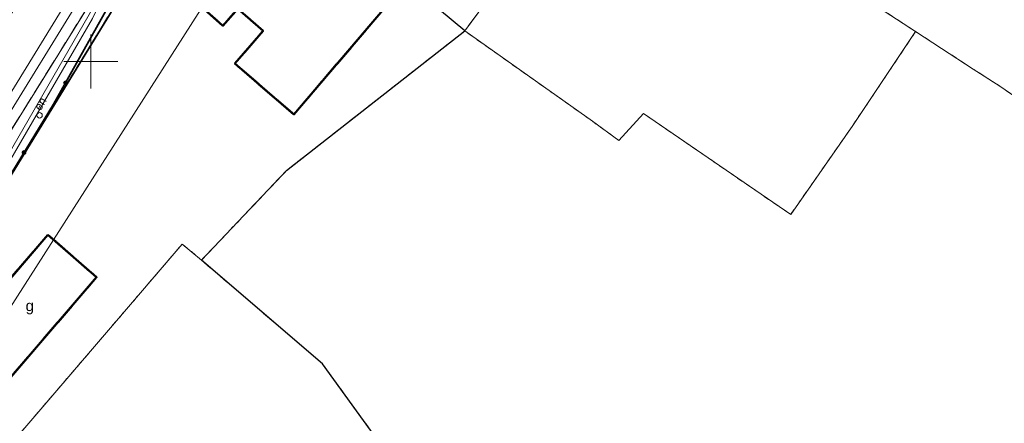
# Model space of a CAD drawing. Header units: millimetres. Extents: x 6505374 to 6517269, y 5595210 to 5612711.
# Tile 177 of 256: x 6513743 to 6513835, y 5608917 to 5608954. Entities that reach past the tile are written whole.
import ezdxf
from ezdxf.enums import TextEntityAlignment as Align

# ---------------------------------------------------------------- set-up
doc = ezdxf.new("R2010")
doc.units = ezdxf.units.MM
for name, pattern in [('BUUT04', [200000, 0, -100000, 0, -100000]), ('EGBB01', [4, 2, 0, 2]), ('EGBK02', [4, 1.5, -0.5, 1.5, -0.5]), ('EGBU01', [2, 0.5, -0.5, 0.5, -0.5]), ('OTKJ_A05', [2, 1.5, -0.5])]:
    doc.linetypes.add(name, pattern=pattern)
for name, color, linetype, lineweight, true_color in [('Budynki EGiB', 18, 'Continuous', 0, 0x0a0909), ('Kontury klasyfikacyjne', 82, 'Continuous', 0, 0x24bc24), ('Krzyże', 18, 'Continuous', 0, 0x0a0909), ('Przewody kanalizacyjne', 36, 'Continuous', 0, 0x803300), ('Użytki gruntowe', 96, 'Continuous', 0, 0x008000)]:
    doc.layers.add(name, color=color, linetype=linetype, lineweight=lineweight, true_color=true_color)
for name, color, linetype, lineweight in [('Działki', 18, 'Continuous', 0), ('Komunikacja (linie)', 18, 'Continuous', 0), ('Komunikacja (obszary)', 18, 'Continuous', 0), ('Ogrodzenia', 18, 'Continuous', 0), ('Przewody elektroenergetyczne', 1, 'Continuous', 0), ('Urządzenia towarzyszące (punkty)', 18, 'Continuous', 0), ('Zakres zamówienia', 2, 'Continuous', 0)]:
    doc.layers.add(name, color=color, linetype=linetype, lineweight=lineweight)
doc.styles.add('DOMYSLNA_CZCIONKA', font='arial.ttf')

# ---------------------------------------------------------------- blocks, each defined once
blk = doc.blocks.new('SUPP_P05')
at = {"color": 18, "linetype": 'Continuous', "lineweight": 18, "true_color": 0x0a0909}
blk.add_circle((0, 0), 0.5, dxfattribs=at)
blk = doc.blocks.new('OTOO_L05')
at = {"linetype": 'BUUT04', "lineweight": 18, "true_color": 0x000000}
h = blk.add_hatch(color=18, dxfattribs=at)
h.dxf.hatch_style = 1
h.paths.add_polyline_path([(-0.58, 0, 1), (0.58, 0, 1)])
at = {"color": 18, "true_color": 0x0a0909}
blk.add_circle((0, 0), 0.58, dxfattribs=at)

msp = doc.modelspace()

# ---------------------------------------------------------------- linework, layer by layer
at = {"layer": 'Budynki EGiB', "color": 7, "linetype": 'Continuous', "lineweight": 50, "true_color": 0xffffff, "flags": 128}
for points in [[(6513758.438, 5608959.459), (6513761.301, 5608956.824), (6513759.97, 5608955.303), (6513762.219, 5608953.318), (6513763.609, 5608954.891), (6513765.932, 5608952.84), (6513763.325, 5608949.806), (6513768.785, 5608945.114), (6513777.178, 5608954.954), (6513771.892, 5608959.589), (6513764.381, 5608966.189), (6513758.438, 5608959.459)], [(6513746.016, 5608933.984), (6513734.542, 5608920.599), (6513739.053, 5608916.717), (6513750.535, 5608930.051), (6513746.016, 5608933.984)]]:
    msp.add_lwpolyline(points, close=True, dxfattribs=at)
at = {"layer": 'Budynki EGiB', "color": 18, "linetype": 'EGBB01', "lineweight": 50, "true_color": 0x0a0909, "flags": 128}
for points in [[(6513758.438, 5608959.459), (6513761.301, 5608956.824), (6513759.97, 5608955.303), (6513762.219, 5608953.318), (6513763.609, 5608954.891), (6513765.932, 5608952.84), (6513763.325, 5608949.806), (6513768.785, 5608945.114), (6513777.178, 5608954.954), (6513771.892, 5608959.589), (6513764.381, 5608966.189), (6513758.438, 5608959.459)], [(6513746.016, 5608933.984), (6513734.542, 5608920.599), (6513739.053, 5608916.717), (6513750.535, 5608930.051), (6513746.016, 5608933.984)]]:
    msp.add_lwpolyline(points, close=True, dxfattribs=at)
at = {"layer": 'Działki', "color": 18, "linetype": 'Continuous', "lineweight": 25, "true_color": 0x000000, "flags": 128}
msp.add_lwpolyline([(6513728.405, 5608916.359), (6513755.11, 5608899.295), (6513783.382, 5608852.678), (6513791.866, 5608829.622), (6513820.004, 5608848.116), (6513791.39, 5608894.48), (6513778.37, 5608912.46), (6513771.44, 5608922.03), (6513760.23, 5608931.63), (6513768.11, 5608939.93), (6513784.59, 5608952.83), (6513764.539, 5608969.483), (6513755.476, 5608960.496), (6513728.405, 5608916.359)], close=True, dxfattribs=at)
msp.add_lwpolyline([(6513622.966, 5608809.832), (6513664.703, 5608840.387), (6513689.38, 5608863.33), (6513691.94, 5608866.97), (6513698.77, 5608874.88), (6513709.41, 5608888.11), (6513723.508, 5608910.202), (6513728.405, 5608916.359), (6513755.476, 5608960.496), (6513752.58, 5608969.049), (6513746.048, 5608963.767), (6513741.008, 5608954.627), (6513725.451, 5608927.784), (6513720.295, 5608919.176), (6513708.89, 5608894.18), (6513700.336, 5608888.857), (6513675.328, 5608862.569), (6513647.465, 5608839.501), (6513645.27, 5608838.031), (6513628.991, 5608826.034)], dxfattribs=at)
at = {"layer": 'Komunikacja (linie)', "color": 18, "linetype": 'Continuous', "lineweight": 18, "true_color": 0x000000, "flags": 128}
msp.add_lwpolyline([(6513524.213, 5608738.551), (6513532.19, 5608743.9), (6513550.33, 5608755.9), (6513559.4, 5608762.49), (6513572.35, 5608772.18), (6513588.76, 5608784.7), (6513601.34, 5608794.536), (6513605.95, 5608798.14), (6513617.7, 5608808.92), (6513643.89, 5608829.06), (6513662.29, 5608843.53), (6513678.92, 5608857.43), (6513690.43, 5608867.82), (6513708.5, 5608888.72), (6513716.31, 5608901.39), (6513752.19, 5608959.04), (6513754.76, 5608962.59), (6513759.04, 5608966.97), (6513775.6, 5608983.38)], dxfattribs=at)
at = {"layer": 'Komunikacja (obszary)', "color": 18, "linetype": 'OTKJ_A05', "lineweight": 18, "true_color": 0x000000, "flags": 128}
msp.add_lwpolyline([(6513380.66, 5608706.23), (6513386.09, 5608700.49), (6513416.6, 5608701.99), (6513421.58, 5608702.29), (6513423.62, 5608702.5), (6513444.65, 5608706.77), (6513463.87, 5608711.04), (6513464.51, 5608709.41), (6513465.282, 5608709.376), (6513465.628, 5608707.772), (6513468.935, 5608685.041), (6513473.032, 5608658.996), (6513477.166, 5608636.306), (6513480.025, 5608618.981), (6513493.277, 5608531.446), (6513493.919, 5608527.572), (6513497.431, 5608506.493), (6513500.218, 5608491.013), (6513502.219, 5608480.423), (6513510.047, 5608450.967), (6513511.365, 5608444.32), (6513514.583, 5608430.157), (6513517.03, 5608417.07), (6513520.47, 5608418.05), (6513517.623, 5608428.916), (6513511.992, 5608452.587), (6513509.921, 5608461.7), (6513503.714, 5608485.971), (6513501.484, 5608498.766), (6513498.875, 5608512.548), (6513496.493, 5608527.313), (6513482.573, 5608618.912), (6513477.407, 5608649.221), (6513471.242, 5608687.796), (6513468.108, 5608709.426), (6513468.51, 5608710.55), (6513468.77, 5608711.83), (6513469.18, 5608712.44), (6513469.78, 5608712.72), (6513477.14, 5608714.88), (6513488.92, 5608718.62), (6513504.11, 5608724.76), (6513515.37, 5608730.62), (6513523.919, 5608738.287), (6513532.194, 5608743.905), (6513550.33, 5608755.9), (6513559.4, 5608762.49), (6513572.35, 5608772.18), (6513588.76, 5608784.7), (6513601.34, 5608794.536), (6513605.95, 5608798.14), (6513617.699, 5608808.92), (6513643.89, 5608829.058), (6513662.295, 5608843.529), (6513678.918, 5608857.434), (6513690.426, 5608867.822), (6513708.497, 5608888.715), (6513716.307, 5608901.393), (6513752.194, 5608959.038), (6513754.76, 5608962.587), (6513759.041, 5608966.97), (6513775.597, 5608983.381), (6513772.032, 5608985.959), (6513755.151, 5608969.783), (6513747.75, 5608962.449), (6513735.82, 5608943.739), (6513731.211, 5608936.031), (6513712.823, 5608903.913), (6513704.643, 5608891.749), (6513686.212, 5608870.869), (6513676.35, 5608861.38), (6513648.006, 5608838.516), (6513614.618, 5608813.109), (6513601.92, 5608803.07), (6513601.709, 5608802.907), (6513585.1, 5608790.12), (6513568.49, 5608777.51), (6513555.85, 5608767.95), (6513546.846, 5608761.179), (6513529.231, 5608747.932), (6513520.443, 5608742.322), (6513511.99, 5608736.34), (6513501.66, 5608730.4), (6513486.92, 5608725.27), (6513475.24, 5608721.37), (6513465.63, 5608718.18), (6513461.67, 5608717.24), (6513443.24, 5608712.94), (6513424.84, 5608708.5), (6513404.31, 5608706.99), (6513380.66, 5608706.23)], close=True, dxfattribs=at)
at = {"layer": 'Komunikacja (obszary)', "color": 7, "linetype": 'Continuous', "lineweight": 18, "true_color": 0xffffff, "flags": 128}
msp.add_lwpolyline([(6513643.89, 5608829.058), (6513662.295, 5608843.529), (6513678.918, 5608857.434), (6513690.426, 5608867.822), (6513708.497, 5608888.715), (6513716.307, 5608901.393), (6513752.194, 5608959.038), (6513754.76, 5608962.587), (6513759.041, 5608966.97), (6513775.597, 5608983.381), (6513772.032, 5608985.959), (6513755.151, 5608969.783), (6513747.75, 5608962.449), (6513735.82, 5608943.739), (6513731.211, 5608936.031), (6513712.823, 5608903.913), (6513704.643, 5608891.749), (6513686.212, 5608870.869), (6513676.35, 5608861.38), (6513648.006, 5608838.516), (6513614.618, 5608813.109)], dxfattribs=at)
at = {"layer": 'Kontury klasyfikacyjne', "color": 82, "linetype": 'EGBK02', "lineweight": 18, "true_color": 0x24bc24, "flags": 128}
msp.add_lwpolyline([(6513728.405, 5608916.359), (6513723.508, 5608910.202), (6513709.41, 5608888.11), (6513698.77, 5608874.88), (6513691.94, 5608866.97), (6513701.66, 5608855.12), (6513711.09, 5608862.28), (6513725.71, 5608873.69), (6513730.72, 5608881.73), (6513735.09, 5608888.74), (6513750.386, 5608871.977), (6513754.29, 5608864.405), (6513754.631, 5608864.591), (6513758.29, 5608866.39), (6513764.261, 5608870.125), (6513765.895, 5608871.047), (6513767.47, 5608868.054), (6513769.588, 5608869.17), (6513767.98, 5608872.221), (6513770.616, 5608873.728), (6513781.37, 5608855.996), (6513804.089, 5608874.315), (6513799.514, 5608896.12), (6513791.39, 5608894.48), (6513778.37, 5608912.46), (6513771.44, 5608922.03), (6513760.23, 5608931.63), (6513768.11, 5608939.93), (6513784.59, 5608952.83), (6513787.157, 5608956.322), (6513786.655, 5608977.848), (6513780.103, 5608981.779), (6513777.229, 5608982.086), (6513764.539, 5608969.483), (6513755.476, 5608960.496), (6513745.612, 5608944.414), (6513728.405, 5608916.359)], close=True, dxfattribs=at)
at = {"layer": 'Kontury klasyfikacyjne', "color": 7, "linetype": 'Continuous', "lineweight": 18, "true_color": 0xffffff, "flags": 128}
msp.add_lwpolyline([(6513778.37, 5608912.46), (6513771.44, 5608922.03), (6513760.23, 5608931.63), (6513768.11, 5608939.93), (6513784.59, 5608952.83), (6513787.157, 5608956.322), (6513786.655, 5608977.848), (6513780.103, 5608981.779), (6513777.229, 5608982.086), (6513764.539, 5608969.483), (6513755.476, 5608960.496), (6513745.612, 5608944.414), (6513728.405, 5608916.359)], dxfattribs=at)
at = {"layer": 'Krzyże', "color": 18, "linetype": 'Continuous', "lineweight": 18, "true_color": 0x0a0909, "flags": 128}
for points in [[(6513750, 5608947.5), (6513750, 5608952.5)], [(6513747.5, 5608950), (6513752.5, 5608950)]]:
    msp.add_lwpolyline(points, dxfattribs=at)
at = {"layer": 'Ogrodzenia', "color": 18, "linetype": 'Continuous', "lineweight": 35, "true_color": 0x000000, "flags": 128}
msp.add_lwpolyline([(6513728.2, 5608915.97), (6513746.54, 5608946.07), (6513752.66, 5608956.97), (6513765.27, 5608969.32)], dxfattribs=at)
at = {"layer": 'Przewody elektroenergetyczne', "color": 1, "linetype": 'Continuous', "lineweight": 18, "true_color": 0xff0000, "flags": 128}
msp.add_lwpolyline([(6513807.395, 5609002.81), (6513804.92, 5609001.79), (6513804.15, 5609002.5), (6513804.05, 5609003.6), (6513803.07, 5609006.94), (6513801.52, 5609007.36), (6513797.07, 5609003.72), (6513783.16, 5608988.66), (6513783.01, 5608986.46), (6513776.1, 5608983.36), (6513755.46, 5608963.82), (6513752.83, 5608960.1), (6513751.18, 5608956.13), (6513750.16, 5608953.97), (6513730.36, 5608919.94)], dxfattribs=at)
at = {"layer": 'Przewody kanalizacyjne', "color": 36, "linetype": 'Continuous', "lineweight": 18, "true_color": 0x803300, "flags": 128}
for points in [[(6513502.48, 5608727.27), (6513519.58, 5608737.33), (6513541.65, 5608752.09), (6513559.46, 5608765.12), (6513594.16, 5608791.96), (6513621.58, 5608813.06), (6513655.43, 5608840.86), (6513686.09, 5608867.15), (6513698.3, 5608880.56), (6513722.77, 5608914.85), (6513752.58, 5608963.42), (6513780.28, 5608989.38), (6513816.35, 5609027.91), (6513853.06, 5609068.02), (6513886.07, 5609104.94)], [(6513655.74, 5608839.09), (6513686.81, 5608866.25), (6513699.12, 5608879.71), (6513707.59, 5608891.31), (6513714.09, 5608900.55), (6513723.48, 5608913.28), (6513726.62, 5608918.75), (6513737.36, 5608936.96), (6513753.44, 5608963.09)], [(6513751.376, 5608957.244), (6513750.652, 5608955.78), (6513740.554, 5608938.31), (6513732.593, 5608924.896), (6513709.08, 5608889.097), (6513706.914, 5608886.071), (6513699.049, 5608877.249), (6513689.052, 5608864.861), (6513681.041, 5608855.352), (6513673.804, 5608849.983), (6513654.28, 5608834.701), (6513653.725, 5608834.188)]]:
    msp.add_lwpolyline(points, dxfattribs=at)
at = {"layer": 'Użytki gruntowe', "color": 96, "linetype": 'EGBU01', "lineweight": 18, "true_color": 0x008000, "flags": 128}
for points in [[(6514018.346, 5608437.75), (6513994.175, 5608436.145), (6513968.858, 5608431.983), (6513947.418, 5608428.146), (6513922.075, 5608424.284), (6513899.412, 5608419.809), (6513877.366, 5608416.026), (6513875.36, 5608415.682), (6513873.273, 5608415.33), (6513852.635, 5608411.805), (6513848.262, 5608410.981), (6513830.694, 5608408.059), (6513829.38, 5608407.84), (6513825.94, 5608407.17), (6513806.589, 5608403.393), (6513787.102, 5608399.854), (6513765.342, 5608396.308), (6513757.542, 5608434.353), (6513754.534, 5608433.957), (6513762.607, 5608395.836), (6513744.825, 5608392.797), (6513732.022, 5608390.228), (6513728.429, 5608389.504), (6513718.836, 5608387.865), (6513696.39, 5608384.03), (6513668.15, 5608379.13), (6513648.46, 5608375.59), (6513640.95, 5608374.29), (6513635.125, 5608372.846), (6513619.182, 5608369.984), (6513613.609, 5608371.535), (6513580.083, 5608380.648), (6513552.362, 5608388.816), (6513525.84, 5608397.69), (6513519.67, 5608426.09), (6513519.117, 5608428.164), (6513507.307, 5608472.479), (6513505.47, 5608479.37), (6513505.13, 5608480.66), (6513503.99, 5608486.42), (6513497.999, 5608523.492), (6513494.07, 5608523.34), (6513497.791, 5608499.74), (6513500.91, 5608479.96), (6513502.899, 5608472.49), (6513509.95, 5608446.01), (6513513.88, 5608431.27), (6513518.5, 5608400.24), (6513517.41, 5608400.6), (6513513.89, 5608401.76), (6513492.3, 5608408.18), (6513485.419, 5608410.223), (6513459.579, 5608417.894), (6513432.87, 5608425.55), (6513425.2, 5608427.78), (6513406.87, 5608433.38), (6513384.72, 5608440.188), (6513378.743, 5608465.839), (6513374.267, 5608484.367), (6513369.717, 5608503.207), (6513365.862, 5608518.641), (6513360.483, 5608540.178), (6513360.005, 5608540.032), (6513364.39, 5608519.412), (6513368.555, 5608499.828), (6513372.163, 5608483.975), (6513374.534, 5608473.554), (6513381.852, 5608441.4), (6513363.914, 5608446.674), (6513335.571, 5608457.198), (6513325.486, 5608460.841), (6513321.556, 5608463.122), (6513312.592, 5608470.675), (6513289.137, 5608497.692), (6513301.963, 5608517.333), (6513305.03, 5608526.528), (6513305.395, 5608528.784), (6513310.535, 5608560.543), (6513310.764, 5608568.147), (6513310.645, 5608602.111), (6513311.123, 5608610.233), (6513311.11, 5608630.418), (6513311.335, 5608637.601), (6513312.002, 5608658.909), (6513314.512, 5608669.078), (6513318.934, 5608676.146), (6513323.246, 5608679.657), (6513328.323, 5608681.647), (6513346.646, 5608688.247), (6513362.735, 5608694.045), (6513386.262, 5608699.517), (6513394.383, 5608699.891), (6513404.263, 5608700.314), (6513422.98, 5608701.38), (6513447.238, 5608706.011), (6513465.72, 5608709.54), (6513467.74, 5608692.38), (6513468.54, 5608683.04), (6513469.03, 5608677.32), (6513471.5, 5608662.9), (6513472.086, 5608659.478), (6513474.11, 5608647.668), (6513476.84, 5608631.73), (6513480.448, 5608609.326), (6513484.31, 5608585.35), (6513493.45, 5608527.29), (6513497.566, 5608527.201), (6513481.026, 5608630.822), (6513476.805, 5608657.543), (6513475.502, 5608665.796), (6513474.983, 5608669.079), (6513473.725, 5608676.955), (6513468.751, 5608710.374), (6513481.462, 5608714.175), (6513492, 5608717.325), (6513507.002, 5608724.126), (6513514.587, 5608728.959), (6513534.112, 5608741.4), (6513565.781, 5608762.959), (6513594.66, 5608786.909), (6513604.302, 5608794.898), (6513622.966, 5608809.832), (6513664.703, 5608840.387), (6513689.38, 5608863.33), (6513691.94, 5608866.97), (6513698.77, 5608874.88), (6513709.41, 5608888.11), (6513723.508, 5608910.202), (6513728.405, 5608916.359), (6513745.612, 5608944.414), (6513755.476, 5608960.496), (6513764.539, 5608969.483), (6513777.229, 5608982.086), (6513780.103, 5608981.779), (6513786.655, 5608977.848), (6513800.47, 5608969.56), (6513826.295, 5608952.78), (6513828.71, 5608951.21), (6513831.64, 5608949.31), (6513834.1, 5608947.72), (6513846.72, 5608939.05), (6513865.9, 5608919.21), (6513894.65, 5608884.75), (6513916.95, 5608858.11), (6513927.46, 5608845.65), (6513939.13, 5608832.1), (6513941.31, 5608829.33), (6513953.42, 5608812.79), (6513962.546, 5608797.926), (6513962.59, 5608797.855), (6513973.46, 5608780.151), (6513975.736, 5608774.845), (6513980.781, 5608763.084), (6513991.471, 5608739.232), (6513992.315, 5608737.081), (6513998.152, 5608715.697), (6514000.049, 5608708.746), (6513999.573, 5608696.223), (6514002.34, 5608671.106), (6514002.486, 5608669.787), (6514004.745, 5608649.244), (6514005.871, 5608635.139), (6514006.12, 5608632.02), (6514010.64, 5608593.16), (6514011.346, 5608586.66), (6514014.79, 5608554.95), (6514016.68, 5608537.5), (6514016.08, 5608505.5), (6514017.039, 5608468.61), (6514019.583, 5608441.443), (6514018.346, 5608437.75)], [(6513728.405, 5608916.359), (6513723.508, 5608910.202), (6513709.41, 5608888.11), (6513698.77, 5608874.88), (6513691.94, 5608866.97), (6513689.38, 5608863.33), (6513697.2, 5608852.1), (6513708.827, 5608828.022), (6513710.058, 5608822.03), (6513713.102, 5608807.209), (6513719.555, 5608775.793), (6513745.398, 5608781.856), (6513738.655, 5608812.781), (6513749.321, 5608815.77), (6513741.111, 5608836.164), (6513734.337, 5608852.993), (6513754.29, 5608864.405), (6513754.631, 5608864.591), (6513758.29, 5608866.39), (6513764.261, 5608870.125), (6513765.895, 5608871.047), (6513767.47, 5608868.054), (6513769.588, 5608869.17), (6513767.98, 5608872.221), (6513770.616, 5608873.728), (6513755.11, 5608899.295), (6513738.537, 5608909.885), (6513758.46, 5608933.123), (6513760.23, 5608931.63), (6513768.11, 5608939.93), (6513784.59, 5608952.83), (6513796.422, 5608944.472), (6513798.843, 5608942.701), (6513801.13, 5608945.19), (6513814.75, 5608935.85), (6513820.49, 5608944.09), (6513826.295, 5608952.78), (6513800.47, 5608969.56), (6513786.655, 5608977.848), (6513780.103, 5608981.779), (6513777.229, 5608982.086), (6513764.539, 5608969.483), (6513755.476, 5608960.496), (6513745.612, 5608944.414), (6513728.405, 5608916.359)]]:
    msp.add_lwpolyline(points, close=True, dxfattribs=at)
at = {"layer": 'Użytki gruntowe', "color": 7, "linetype": 'Continuous', "lineweight": 18, "true_color": 0xffffff, "flags": 128}
for points in [[(6513622.966, 5608809.832), (6513664.703, 5608840.387), (6513689.38, 5608863.33), (6513691.94, 5608866.97), (6513698.77, 5608874.88), (6513709.41, 5608888.11), (6513723.508, 5608910.202), (6513728.405, 5608916.359), (6513745.612, 5608944.414), (6513755.476, 5608960.496), (6513764.539, 5608969.483), (6513777.229, 5608982.086), (6513780.103, 5608981.779), (6513786.655, 5608977.848), (6513800.47, 5608969.56), (6513826.295, 5608952.78), (6513828.71, 5608951.21), (6513831.64, 5608949.31), (6513834.1, 5608947.72), (6513846.72, 5608939.05)], [(6513738.537, 5608909.885), (6513758.46, 5608933.123), (6513760.23, 5608931.63), (6513768.11, 5608939.93), (6513784.59, 5608952.83), (6513796.422, 5608944.472), (6513798.843, 5608942.701), (6513801.13, 5608945.19), (6513814.75, 5608935.85), (6513820.49, 5608944.09), (6513826.295, 5608952.78), (6513800.47, 5608969.56), (6513786.655, 5608977.848), (6513780.103, 5608981.779), (6513777.229, 5608982.086), (6513764.539, 5608969.483), (6513755.476, 5608960.496), (6513745.612, 5608944.414), (6513728.405, 5608916.359)]]:
    msp.add_lwpolyline(points, dxfattribs=at)
at = {"layer": 'Zakres zamówienia', "color": 2, "linetype": 'Continuous', "lineweight": 0, "true_color": 0xffff00, "flags": 128}
msp.add_lwpolyline([(6513712.429, 5609057.139), (6513617.81, 5608995.273), (6513628.291, 5608978.878), (6513613.638, 5608970.678), (6513680.876, 5608846.099), (6513708.836, 5608874.541), (6513762.556, 5608958.563), (6513712.429, 5609057.139)], close=True, dxfattribs=at)

# ---------------------------------------------------------------- block references
at = {"layer": 'Ogrodzenia', "color": 18, "true_color": 0x000000, "xscale": 0.3, "yscale": 0.3, "zscale": 0.3}
for p, rotation in [((6513747.643, 5608948.034), 60.68718822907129), ((6513743.81, 5608941.589), 58.645951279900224)]:
    msp.add_blockref('OTOO_L05', p, dxfattribs=dict(at, rotation=rotation))
at = {"layer": 'Urządzenia towarzyszące (punkty)', "color": 18, "true_color": 0x000000, "xscale": 0.5, "yscale": 0.5, "zscale": 0.5}
msp.add_blockref('SUPP_P05', (6513745.257, 5608945.023), dxfattribs=at)

# ---------------------------------------------------------------- texts
at = {"layer": 'Budynki EGiB', "color": 18, "true_color": 0x0a0909, "style": 'DOMYSLNA_CZCIONKA'}
msp.add_text('g', height=1, dxfattribs=at).set_placement((6513744.35, 5608927.415), align=Align.MIDDLE_CENTER)
at = {"layer": 'Przewody elektroenergetyczne', "color": 1, "true_color": 0xff0000, "style": 'DOMYSLNA_CZCIONKA'}
msp.add_text('en', height=0.75, rotation=59.80746, dxfattribs=at).set_placement((6513745.323, 5608946.095), align=Align.MIDDLE_CENTER)

doc.saveas('drawing.dxf')
